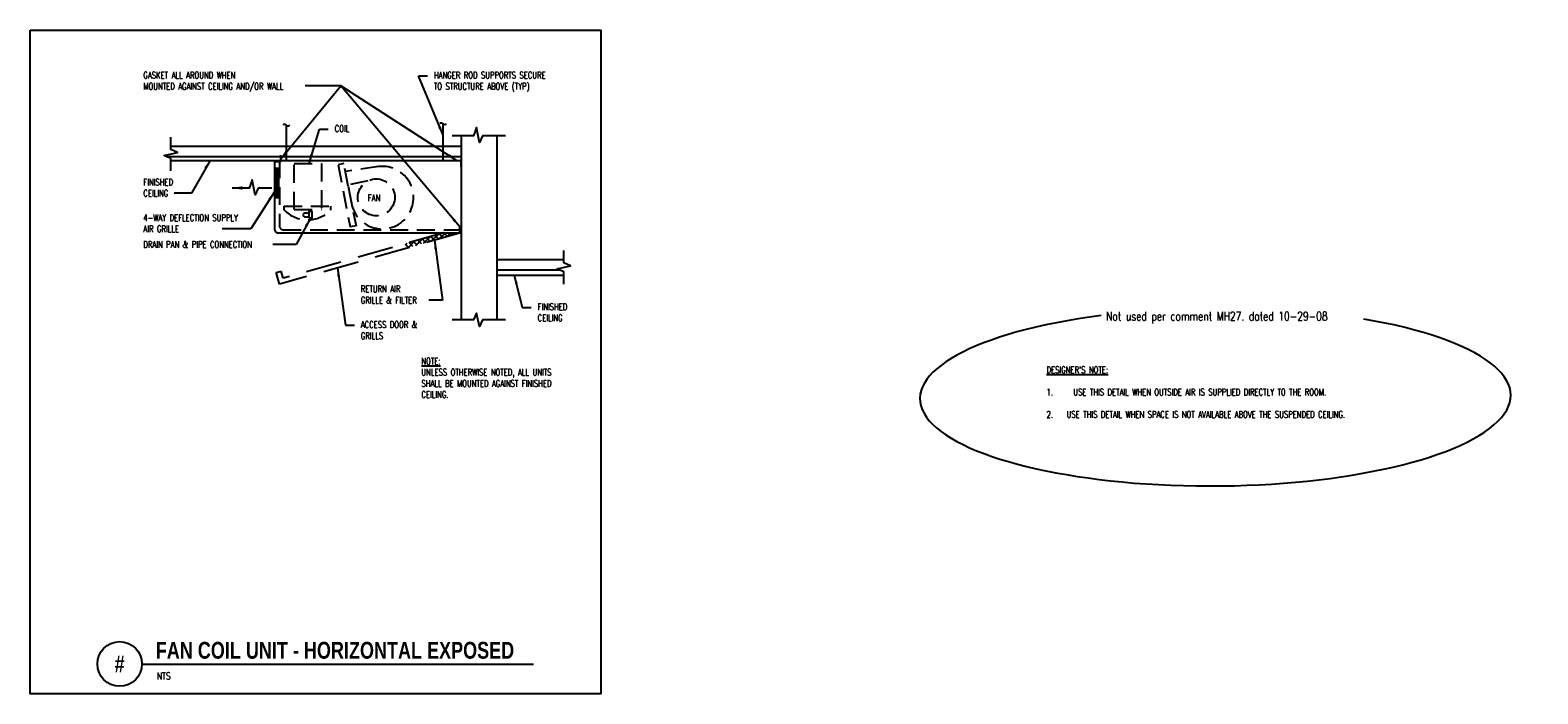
# Model space of a CAD drawing. Header units: inches. Extents: x -0.5 to 20.6, y -1.5 to 7.9.
import ezdxf
from ezdxf.enums import TextEntityAlignment as Align

# ---------------------------------------------------------------- set-up
doc = ezdxf.new("R2010")
doc.units = ezdxf.units.IN
doc.header["$MEASUREMENT"] = 0
doc.linetypes.add('DASHED', pattern=[0.75, 0.5, -0.25])
doc.linetypes.add('HIDDEN', pattern=[0.375, 0.25, -0.125])
doc.layers.add('G-ANNO-NPLT', color=7, linetype='Continuous', plot=False)
for name, color, linetype in [('M-DETL-HEVY', 5, 'Continuous'), ('M-DETL-MEDM', 4, 'Continuous'), ('M-DETL-PATT', 8, 'Continuous'), ('M-DETL-TEXT', 2, 'Continuous')]:
    doc.layers.add(name, color=color, linetype=linetype)
doc.styles.add('BOLD', font='bold.shx', dxfattribs={"width": 0.9})
doc.styles.add('Romans', font='romans.shx', dxfattribs={"width": 0.75})
doc.dimstyles.new('VA-Lead', dxfattribs={"dimtxt": 0.09375, "dimasz": 0.125, "dimexe": 0.125, "dimexo": 0.03125, "dimgap": 0.02, "dimtad": 1, "dimdec": 5, "dimzin": 0, "dimdsep": 46, "dimlunit": 4, "dimtxsty": 'Romans', "dimcen": 0.125, "dimclrd": 256, "dimclre": 256, "dimclrt": 256, "dimadec": 0, "dimazin": 0, "dimtfac": 1, "dimtdec": 5, "dimtofl": 0, "dimtmove": 0, "dimatfit": 3, "dimfxl": 1, "dimfrac": 2, "dimtolj": 1, "dimtzin": 0, "dimlwd": -1, "dimlwe": -1, "dimarcsym": 0})

msp = doc.modelspace()

# ---------------------------------------------------------------- linework, layer by layer
at = {"layer": 'G-ANNO-NPLT', "color": 6}
msp.add_lwpolyline([(-0.491, 7.859), (7.509, 7.859), (7.509, -1.453), (-0.491, -1.453)], close=True, dxfattribs=at)
at = {"layer": 'M-DETL-HEVY', "linetype": 'Continuous'}
for p, q in [((3.105, 6.032), (3.105, 6.524)), ((5.298, 6.032), (5.298, 6.545)), ((2.934, 6.032), (2.934, 5.068)), ((5.491, 6.029), (5.548, 6.029)), ((5.548, 6.029), (5.548, 5.94)), ((5.529, 5.104), (5.529, 5.014)), ((2.989, 5.013), (5.552, 5.013))]:
    msp.add_line(p, q, dxfattribs=at)
at = {"layer": 'M-DETL-HEVY', "linetype": 'HIDDEN'}
for p, q in [((3.003, 6.032), (3.003, 5.114)), ((3.213, 5.342), (3.213, 5.987)), ((3.213, 5.987), (3.592, 5.987)), ((3.592, 5.987), (3.592, 5.342)), ((3.908, 5.986), (3.826, 5.971)), ((3.826, 5.971), (3.995, 5.098)), ((3.967, 5.672), (3.908, 5.986)), ((4.392, 5.945), (3.929, 5.875)), ((4.244, 5.743), (3.964, 5.687)), ((3.967, 5.672), (4.078, 5.114)), ((3.071, 5.388), (3.724, 5.388)), ((3.071, 5.335), (3.071, 5.388)), ((3.213, 5.342), (3.592, 5.342)), ((3.724, 5.335), (3.724, 5.388)), ((4.078, 5.114), (3.995, 5.098)), ((3.058, 5.059), (5.552, 5.059))]:
    msp.add_line(p, q, dxfattribs=at)
at = {"layer": 'M-DETL-HEVY', "linetype": 'DASHED'}
for p, q in [((5.55, 5.013), (3.007, 4.295)), ((5.31, 5.013), (3.057, 4.377)), ((2.96, 4.459), (3.028, 4.478)), ((3.007, 4.295), (2.96, 4.459)), ((3.057, 4.377), (3.028, 4.478))]:
    msp.add_line(p, q, dxfattribs=at)
at = {"layer": 'M-DETL-HEVY'}
msp.add_lwpolyline([(2.934, 6.018), (3.022, 6.018), (3.022, 6.103)], dxfattribs=at)
at = {"layer": 'M-DETL-HEVY', "linetype": 'HIDDEN'}
msp.add_circle((4.363, 5.513), 0.259, dxfattribs=at)
for centre, radius, start, end in [((4.445, 5.509), 0.439, 185.6114, 100.322), ((3.398, 5.65), 0.453, 223.9312, 316.0688), ((3.058, 5.114), 0.055, 180, 270)]:
    msp.add_arc(centre, radius, start, end, dxfattribs=at)
at = {"layer": 'M-DETL-HEVY', "linetype": 'Continuous'}
msp.add_arc((2.989, 5.068), 0.055, 180, 270, dxfattribs=at)
at = {"layer": 'M-DETL-MEDM', "linetype": 'Continuous'}
for p, q in [((5.552, 6.378), (5.552, 3.796)), ((6.051, 6.378), (6.051, 3.796)), ((1.48, 6.232), (5.552, 6.232)), ((1.415, 6.088), (5.552, 6.088)), ((1.48, 6.032), (5.552, 6.032)), ((3.356, 5.295), (3.421, 5.295)), ((3.356, 5.24), (3.421, 5.24)), ((6.051, 4.641), (6.994, 4.641)), ((6.051, 4.497), (6.931, 4.497)), ((6.051, 4.422), (6.994, 4.422))]:
    msp.add_line(p, q, dxfattribs=at)
msp.add_lwpolyline([(3.421, 5.221), (3.421, 5.317), (3.458, 5.317), (3.458, 5.221)], close=True, dxfattribs=at)
msp.add_arc((3.364, 5.267), 0.0289, 106.8154, 253.1846, dxfattribs=at)
at = {"layer": 'M-DETL-PATT', "linetype": 'Continuous'}
for p, q in [((2.934, 5.922), (3.003, 5.922)), ((2.934, 5.922), (3.003, 5.922)), ((2.934, 5.894), (3.003, 5.894)), ((2.934, 5.894), (3.003, 5.894)), ((2.934, 5.867), (3.003, 5.867)), ((2.934, 5.867), (3.003, 5.867)), ((2.934, 5.839), (3.003, 5.839)), ((2.934, 5.839), (3.003, 5.839)), ((2.934, 5.812), (3.003, 5.812)), ((2.934, 5.812), (3.003, 5.812)), ((2.934, 5.784), (3.003, 5.784)), ((2.934, 5.784), (3.003, 5.784)), ((2.934, 5.757), (3.003, 5.757)), ((2.934, 5.757), (3.003, 5.757)), ((2.934, 5.729), (3.003, 5.729)), ((2.934, 5.729), (3.003, 5.729)), ((2.934, 5.702), (3.003, 5.702)), ((2.934, 5.702), (3.003, 5.702)), ((2.934, 5.674), (3.003, 5.674)), ((2.934, 5.674), (3.003, 5.674)), ((2.934, 5.647), (3.003, 5.647)), ((2.934, 5.647), (3.003, 5.647)), ((2.934, 5.619), (3.003, 5.619)), ((2.934, 5.619), (3.003, 5.619)), ((2.934, 5.592), (3.003, 5.592)), ((2.934, 5.592), (3.003, 5.592)), ((2.934, 5.564), (3.003, 5.564)), ((2.934, 5.564), (3.003, 5.564)), ((2.934, 5.537), (3.003, 5.537)), ((2.934, 5.537), (3.003, 5.537)), ((2.934, 5.509), (3.003, 5.509)), ((2.934, 5.509), (3.003, 5.509)), ((4.77, 4.845), (4.796, 4.871)), ((4.77, 4.845), (4.796, 4.871)), ((4.809, 4.806), (4.904, 4.901)), ((4.875, 4.825), (4.822, 4.878)), ((4.936, 4.842), (4.883, 4.895)), ((4.918, 4.837), (5.012, 4.932)), ((4.996, 4.859), (4.943, 4.912)), ((5.057, 4.876), (5.004, 4.929)), ((5.026, 4.868), (5.121, 4.962)), ((5.118, 4.894), (5.065, 4.946)), ((5.178, 4.911), (5.125, 4.964)), ((5.134, 4.898), (5.229, 4.993)), ((5.239, 4.928), (5.186, 4.981)), ((5.243, 4.929), (5.322, 5.008)), ((5.3, 4.945), (5.247, 4.998)), ((5.36, 4.962), (5.314, 5.008)), ((5.351, 4.959), (5.4, 5.008)), ((5.421, 4.979), (5.392, 5.008)), ((5.46, 4.99), (5.477, 5.008)), ((5.46, 4.99), (5.477, 5.008)), ((5.481, 4.996), (5.47, 5.008)), ((5.481, 4.996), (5.47, 5.008)), ((4.814, 4.808), (4.77, 4.853)), ((4.814, 4.808), (4.77, 4.853))]:
    msp.add_line(p, q, dxfattribs=at)
at = {"layer": 'M-DETL-TEXT'}
msp.add_line((1.076, -1.038), (6.567, -1.038), dxfattribs=at)
for points in [[(5.252, 6.553, -0.454515), (5.299, 6.545), (5.299, 6.545, 0.466079), (5.345, 6.551)], [(3.059, 6.532, -0.454515), (3.105, 6.523), (3.105, 6.523, 0.466079), (3.151, 6.529)]]:
    msp.add_lwpolyline(points, format="xyb", dxfattribs=at)
for points in [[(1.48, 5.886), (1.48, 6.059), (1.386, 6.101), (1.573, 6.143), (1.48, 6.185), (1.48, 6.358)], [(6.176, 6.378), (5.85, 6.378), (5.808, 6.284), (5.766, 6.493), (5.724, 6.378), (5.426, 6.378)], [(2.9, 5.644), (2.706, 5.644), (2.664, 5.55), (2.622, 5.759), (2.58, 5.644), (2.343, 5.644)], [(6.994, 4.296), (6.994, 4.469), (6.9, 4.511), (7.088, 4.553), (6.994, 4.595), (6.994, 4.767)], [(6.176, 3.796), (5.85, 3.796), (5.808, 3.702), (5.766, 3.89), (5.724, 3.796), (5.426, 3.796)]]:
    msp.add_lwpolyline(points, dxfattribs=at)
msp.add_circle((0.764, -1.033), 0.313, dxfattribs=at)
msp.add_ellipse((16.128, 2.713), major_axis=(-4.142, -0.025), ratio=0.301718, start_param=5.107395, end_param=10.467569, dxfattribs=at)
msp.add_solid([(2.483, 5.621), (2.483, 5.668), (2.343, 5.644)], dxfattribs=at)

# ---------------------------------------------------------------- texts
at = {"layer": 'M-DETL-TEXT', "width": 0.8}
for s, height, style, p in [('FAN COIL UNIT - HORIZONTAL EXPOSED', 0.23622, 'BOLD', (1.27, -0.96)), ('NTS', 0.0984, 'Romans', (1.284, -1.25))]:
    msp.add_text(s, height=height, dxfattribs=dict(at, style=style)).set_placement(p)
at = {"layer": 'M-DETL-TEXT', "style": 'BOLD', "width": 0.8}
msp.add_text('#', height=0.236, dxfattribs=at).set_placement((0.764, -1.033), align=Align.MIDDLE)
at = {"layer": 'M-DETL-TEXT', "attachment_point": 1, "style": 'Romans'}
for s, insert, char_height, width in [('GASKET ALL AROUND WHEN \\PMOUNTED AGAINST CEILING AND/OR WALL', (1.096, 7.274), 0.09375, 3.21899), ('HANGER ROD SUPPORTS SECURE TO STRUCTURE ABOVE (TYP)', (5.17, 7.274), 0.09375, 1.82462), ('COIL', (3.779, 6.524), 0.0938, 0.66207), ('FINISHED CEILING', (1.096, 5.774), 0.09375, 0.74872), ('FAN', (4.243, 5.555), 0.0938, 0.20089), ('4-WAY DEFLECTION SUPPLY AIR GRILLE', (1.096, 5.274), 0.09375, 1.47172), ('DRAIN PAN & PIPE CONNECTION', (1.096, 4.899), 0.09375, 2.52862), ('RETURN AIR \\PGRILLE & FILTER', (4.145, 4.274), 0.09375, 1.2899), ('FINISHED CEILING', (6.625, 4.024), 0.09375, 0.53036), ('ACCESS DOOR &\\PGRILLS', (4.145, 3.774), 0.09375, 1.34829), ('{\\LNOTE:\\P}UNLESS OTHERWISE NOTED, ALL UNITS SHALL BE MOUNTED AGAINST FINISHED CEILING.', (4.995, 3.262), 0.09375, 2.24363), ("{\\LDESIGNER'S NOTE:\\P\\P\\pi-0.28125,l0.28125,t0.28125;}1.^IUSE THIS DETAIL WHEN OUTSIDE AIR IS SUPPLIED DIRECTLY TO THE ROOM.\\P\\pi0,l0,tz;\\P\\pi-0.28125,l0.28125,t0.28125;2.^IUSE THIS DETAIL WHEN SPACE IS NOT AVAILABLE ABOVE THE SUSPENDED CEILING.", (13.761, 3.14), 0.09375, 5.71681)]:
    msp.add_mtext(s, dxfattribs=dict(at, insert=insert, char_height=char_height, width=width))
at = {"layer": 'M-DETL-TEXT', "color": 1, "insert": (14.596, 3.908), "char_height": 0.125, "width": 3.60686, "attachment_point": 1, "style": 'Romans'}
msp.add_mtext('Not used per comment MH27. dated 10-29-08', dxfattribs=at)

# ---------------------------------------------------------------- leaders
at = {"layer": 'M-DETL-TEXT'}
for points in [[(5.298, 6.384), (4.955, 7.218), (5.08, 7.218)], [(3.022, 6.055), (3.865, 7.077), (3.365, 7.077)], [(5.489, 6.032), (3.865, 7.077), (3.365, 7.077)], [(5.529, 5.104), (3.865, 7.077), (3.365, 7.077)], [(3.419, 5.987), (3.564, 6.468), (3.689, 6.468)], [(2.031, 6.032), (1.769, 5.573), (1.526, 5.573)], [(2.934, 5.592), (2.604, 5.073), (2.2, 5.073)], [(3.439, 5.221), (3.238, 4.851), (2.91, 4.851)], [(5.178, 4.911), (5.293, 4.071), (5.101, 4.071)], [(3.817, 4.524), (3.93, 3.718), (4.055, 3.718)], [(6.298, 4.422), (6.41, 3.968), (6.535, 3.968)]]:
    msp.add_leader(points, dimstyle='VA-Lead', override={"dimtad": 0}, dxfattribs=at)

doc.saveas('drawing.dxf')
